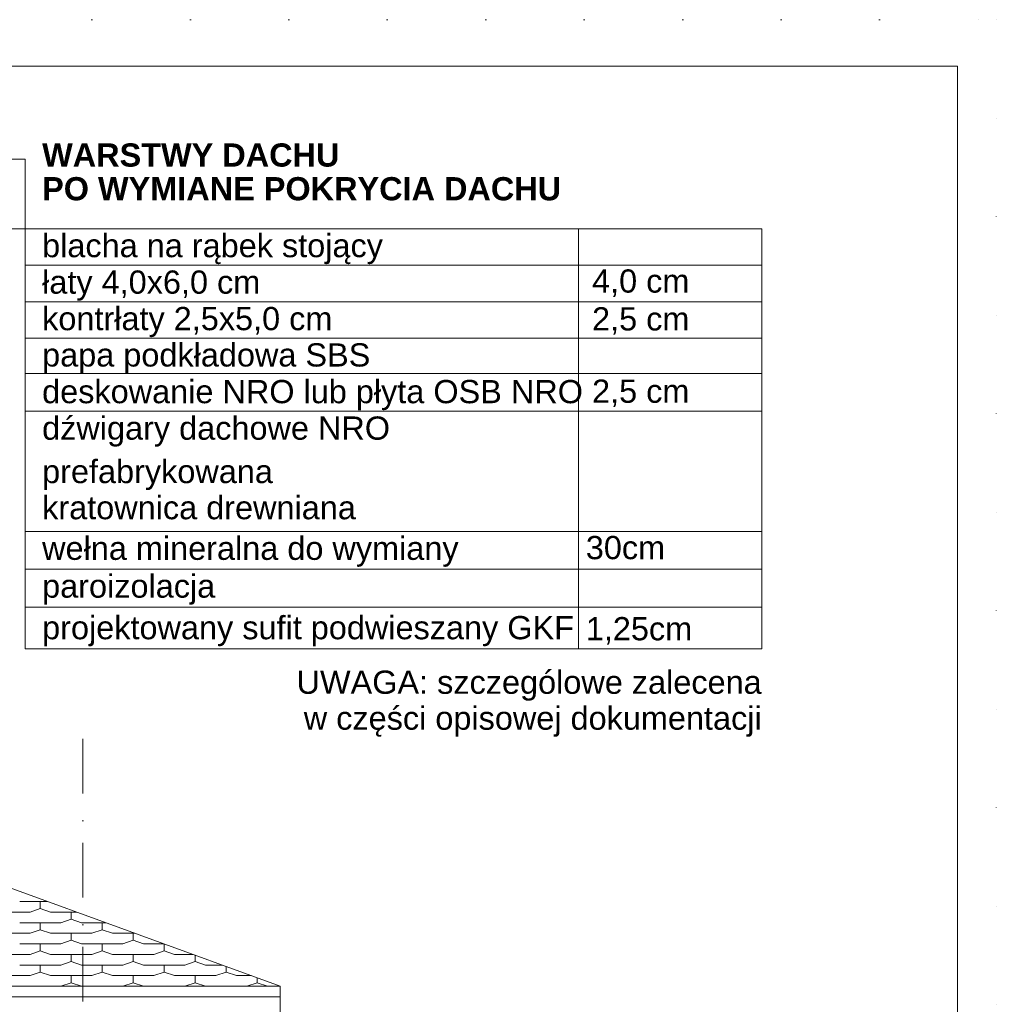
# Model space of a CAD drawing. Header units: centimetres. Extents: x -43488 to -10641, y 2063 to 22960.
# Tile 70 of 72: x -35400 to -34769, y 8716 to 9352. Entities that reach past the tile are written whole.
import ezdxf

# ---------------------------------------------------------------- set-up
doc = ezdxf.new("R2010")
doc.units = ezdxf.units.CM
doc.header["$MEASUREMENT"] = 0
doc.linetypes.add('Kreski i kropki', pattern=[67.027776, 35.277777, -17.638888, 0, -14.111111])
doc.linetypes.add('Kropkowana', pattern=[63.499999, 0, -63.499999])
for name, color, linetype, lineweight, true_color in [('!!!_PRZEKROJE_Nr_pióra__6', 7, 'Continuous', 18, 0x3fa3ff), ('!osie_Nr_pióra__6', 7, 'Continuous', 18, 0x3fa3ff), ('!rzut przekrojów_Nr_pióra__6', 7, 'Continuous', 18, 0x3fa3ff), ('Dachy_Nr_pióra__6', 7, 'Continuous', 18, 0x3fa3ff), ('linie pomocnicze_Nr_pióra__14', 7, 'Continuous', 18, 0xcc0000), ('Otoczenie i krajobraz_Nr_pióra__20', 7, 'Continuous', 18, 0xffd4d4)]:
    doc.layers.add(name, color=color, linetype=linetype, lineweight=lineweight, true_color=true_color)
doc.layers.add('!!!LINIE_Nr_pióra__10', color=1, linetype='Continuous', lineweight=0)
doc.styles.add('STYL_AUTOMATYCZNY_1', font='txt')
doc.styles.add('STYL_AUTOMATYCZNY_3', font='txt')

msp = doc.modelspace()

# ---------------------------------------------------------------- linework, layer by layer
at = {"layer": '!osie_Nr_pióra__6', "color": 161, "linetype": 'Kreski i kropki', "lineweight": 18, "true_color": 0x3fa3ff}
msp.add_line((-35359.21, 8887.22), (-35359.21, 8191.44), dxfattribs=at)
at = {"layer": '!rzut przekrojów_Nr_pióra__6', "color": 161, "linetype": 'Continuous', "lineweight": 18, "true_color": 0x3fa3ff}
for p, q in [((-35396.48, 9261.62), (-35441.48, 9261.62)), ((-35396.48, 9216.62), (-35396.48, 9261.62)), ((-35441.48, 9216.62), (-35396.48, 9216.62)), ((-35396.48, 9216.62), (-34920.76, 9216.62)), ((-35396.48, 9216.62), (-35396.48, 8945.36)), ((-35039.09, 9216.62), (-35039.09, 8945.36)), ((-34920.76, 9216.62), (-34920.76, 8945.36)), ((-35396.48, 9193.05), (-34920.76, 9193.05)), ((-35396.48, 9169.47), (-34920.76, 9169.47)), ((-35396.48, 9145.9), (-34920.76, 9145.9)), ((-35396.48, 9123.19), (-34920.76, 9123.19)), ((-35396.48, 9098.76), (-34920.76, 9098.76)), ((-35396.48, 9021.16), (-34920.76, 9021.16)), ((-35396.48, 8996.73), (-34920.76, 8996.73)), ((-35396.48, 8972.31), (-34920.76, 8972.31)), ((-35396.48, 8945.36), (-34920.76, 8945.36))]:
    msp.add_line(p, q, dxfattribs=at)
at = {"layer": 'Dachy_Nr_pióra__6', "color": 161, "linetype": 'Continuous', "lineweight": 18, "true_color": 0x3fa3ff}
for p, q in [((-35759.21, 8919.48), (-35231.7, 8727.48)), ((-35231.7, 8727.48), (-35759.21, 8919.47)), ((-35400.04, 8782.2), (-35382.06, 8782.2)), ((-35386.71, 8777.64), (-35386.71, 8782.2)), ((-35420.04, 8775.36), (-35393.38, 8775.36)), ((-35393.38, 8775.36), (-35386.71, 8777.64)), ((-35386.71, 8777.64), (-35380.04, 8775.36)), ((-35380.04, 8775.36), (-35363.26, 8775.36)), ((-35366.71, 8770.8), (-35366.71, 8775.36)), ((-35373.38, 8768.52), (-35366.71, 8770.8)), ((-35366.71, 8770.8), (-35360.04, 8768.52)), ((-35400.04, 8768.52), (-35373.38, 8768.52)), ((-35393.38, 8761.68), (-35386.71, 8763.96)), ((-35386.71, 8763.96), (-35386.71, 8768.52)), ((-35386.71, 8763.96), (-35380.04, 8761.68)), ((-35360.04, 8768.52), (-35344.47, 8768.52)), ((-35353.38, 8761.68), (-35346.71, 8763.96)), ((-35346.71, 8763.96), (-35346.71, 8768.52)), ((-35346.71, 8763.96), (-35340.04, 8761.68)), ((-35420.04, 8761.68), (-35393.38, 8761.68)), ((-35380.04, 8761.68), (-35353.38, 8761.68)), ((-35373.38, 8754.84), (-35366.71, 8757.12)), ((-35366.71, 8757.12), (-35366.71, 8761.68)), ((-35366.71, 8757.12), (-35360.04, 8754.84)), ((-35340.04, 8761.68), (-35325.67, 8761.68)), ((-35333.38, 8754.84), (-35326.71, 8757.12)), ((-35326.71, 8757.12), (-35326.71, 8761.68)), ((-35326.71, 8757.12), (-35320.04, 8754.84)), ((-35400.04, 8754.84), (-35373.38, 8754.84)), ((-35393.38, 8748), (-35386.71, 8750.28)), ((-35386.71, 8750.28), (-35386.71, 8754.84)), ((-35386.71, 8750.28), (-35380.04, 8748)), ((-35360.04, 8754.84), (-35333.38, 8754.84)), ((-35353.38, 8748), (-35346.71, 8750.28)), ((-35346.71, 8750.28), (-35346.71, 8754.84)), ((-35346.71, 8750.28), (-35340.04, 8748)), ((-35320.04, 8754.84), (-35306.88, 8754.84)), ((-35313.38, 8748), (-35306.71, 8750.28)), ((-35306.71, 8750.28), (-35306.71, 8754.78)), ((-35306.71, 8750.28), (-35300.04, 8748)), ((-35420.04, 8748), (-35393.38, 8748)), ((-35380.04, 8748), (-35353.38, 8748)), ((-35373.38, 8741.16), (-35366.71, 8743.44)), ((-35366.71, 8743.44), (-35366.71, 8748)), ((-35366.71, 8743.44), (-35360.04, 8741.16)), ((-35340.04, 8748), (-35313.38, 8748)), ((-35333.38, 8741.16), (-35326.71, 8743.44)), ((-35326.71, 8743.44), (-35326.71, 8748)), ((-35326.71, 8743.44), (-35320.04, 8741.16)), ((-35300.04, 8748), (-35288.09, 8748)), ((-35293.38, 8741.16), (-35286.71, 8743.44)), ((-35286.71, 8743.44), (-35286.71, 8747.5)), ((-35286.71, 8743.44), (-35280.04, 8741.16)), ((-35400.04, 8741.16), (-35373.38, 8741.16)), ((-35386.71, 8736.6), (-35386.71, 8741.16)), ((-35360.04, 8741.16), (-35333.38, 8741.16)), ((-35346.71, 8736.6), (-35346.71, 8741.16)), ((-35320.04, 8741.16), (-35293.38, 8741.16)), ((-35306.71, 8736.6), (-35306.71, 8741.16)), ((-35280.04, 8741.16), (-35269.29, 8741.16)), ((-35266.71, 8736.6), (-35266.71, 8740.22)), ((-35420.04, 8734.32), (-35393.38, 8734.32)), ((-35393.38, 8734.32), (-35386.71, 8736.6)), ((-35386.71, 8736.6), (-35380.04, 8734.32)), ((-35380.04, 8734.32), (-35353.38, 8734.32)), ((-35366.71, 8729.76), (-35366.71, 8734.32)), ((-35353.38, 8734.32), (-35346.71, 8736.6)), ((-35346.71, 8736.6), (-35340.04, 8734.32)), ((-35340.04, 8734.32), (-35313.38, 8734.32)), ((-35326.71, 8729.76), (-35326.71, 8734.32)), ((-35313.38, 8734.32), (-35306.71, 8736.6)), ((-35306.71, 8736.6), (-35300.04, 8734.32)), ((-35300.04, 8734.32), (-35273.38, 8734.32)), ((-35286.71, 8729.76), (-35286.71, 8734.32)), ((-35273.38, 8734.32), (-35266.71, 8736.6)), ((-35266.71, 8736.6), (-35260.04, 8734.32)), ((-35260.04, 8734.32), (-35250.5, 8734.32)), ((-35246.71, 8729.76), (-35246.71, 8732.94)), ((-35770.9, 8727.48), (-35231.7, 8727.48)), ((-35373.38, 8727.48), (-35366.71, 8729.76)), ((-35366.71, 8729.76), (-35360.04, 8727.48)), ((-35333.38, 8727.48), (-35326.71, 8729.76)), ((-35326.71, 8729.76), (-35320.04, 8727.48)), ((-35293.38, 8727.48), (-35286.71, 8729.76)), ((-35286.71, 8729.76), (-35280.04, 8727.48)), ((-35253.38, 8727.48), (-35246.71, 8729.76)), ((-35246.71, 8729.76), (-35240.04, 8727.48)), ((-35231.7, 8698.48), (-35231.7, 8727.48)), ((-35758.88, 8720.66), (-35231.7, 8720.66))]:
    msp.add_line(p, q, dxfattribs=at)
at = {"layer": 'linie pomocnicze_Nr_pióra__14', "color": 12, "linetype": 'Continuous', "lineweight": 18, "true_color": 0xcc0000}
for p, q in [((-38221.17, 9321.68), (-34794.21, 9321.68)), ((-34794.21, 9321.68), (-34794.21, 7896.68))]:
    msp.add_line(p, q, dxfattribs=at)
at = {"layer": 'Otoczenie i krajobraz_Nr_pióra__20', "color": 254, "linetype": 'Kropkowana', "lineweight": 18, "true_color": 0xffd4d4}
for p, q in [((-38406.17, 9351.68), (-34769.21, 9351.68)), ((-34769.21, 9351.68), (-34769.21, 7866.68))]:
    msp.add_line(p, q, dxfattribs=at)

# ---------------------------------------------------------------- texts
at = {"layer": '!!!_PRZEKROJE_Nr_pióra__6', "color": 161, "linetype": 'Continuous', "lineweight": 18, "true_color": 0x3fa3ff, "insert": (-35385.55, 9253.3), "char_height": 15, "attachment_point": 4, "line_spacing_factor": 0.870993, "style": 'STYL_AUTOMATYCZNY_3'}
msp.add_mtext('\\A1;{\\pql;\\fArial|b1|i0|c238|p38;WARSTWY DACHU \\P\\pql;\\fArial|b1|i0|c238|p38;PO WYMIANE POKRYCIA DACHU}', dxfattribs=at)
at = {"layer": '!!!LINIE_Nr_pióra__10', "color": 1, "linetype": 'Continuous', "lineweight": 0, "char_height": 15, "attachment_point": 4, "style": 'STYL_AUTOMATYCZNY_1'}
for s, insert in [('\\A1;{\\pql;\\fArial|b0|i0|c238|p38;blacha \\fArial|b0|i0|c238|p38;na rąbek stojący}', (-35385.55, 9203.53)), ('\\A1;{\\pql;\\fArial|b0|i0|c238|p38;łaty \\fArial|b0|i0|c238|p38;4\\fArial|b0|i0|c238|p38;,0x\\fArial|b0|i0|c238|p38;6\\fArial|b0|i0|c238|p38;,0 cm}', (-35385.55, 9179.96)), ('\\A1;{\\pql;\\fArial|b0|i0|c238|p38;4,0\\fArial|b0|i0|c238|p38; cm}', (-35030.33, 9181.52)), ('\\A1;{\\pql;\\fArial|b0|i0|c238|p38;kontrłaty \\fArial|b0|i0|c238|p38;2\\fArial|b0|i0|c238|p38;,\\fArial|b0|i0|c238|p38;5\\fArial|b0|i0|c238|p38;x\\fArial|b0|i0|c238|p38;5\\fArial|b0|i0|c238|p38;,0 cm}', (-35385.55, 9156.39)), ('\\A1;{\\pql;\\fArial|b0|i0|c238|p38;2\\fArial|b0|i0|c238|p38;,\\fArial|b0|i0|c238|p38;5\\fArial|b0|i0|c238|p38; cm}', (-35030.33, 9157.09)), ('\\A1;{\\pql;\\fArial|b0|i0|c238|p38;papa podkładowa SBS}', (-35385.55, 9132.93)), ('\\A1;{\\pql;\\fArial|b0|i0|c238|p38;deskowanie NRO lub płyta OSB NRO}', (-35385.55, 9109.24)), ('\\A1;{\\pql;\\fArial|b0|i0|c238|p38;2\\fArial|b0|i0|c238|p38;,\\fArial|b0|i0|c238|p38;5\\fArial|b0|i0|c238|p38; cm}', (-35030.33, 9110.38)), ('\\A1;{\\pql;\\fArial|b0|i0|c238|p38;dźwigary dachowe\\fArial|b0|i0|c238|p38; NRO}', (-35385.55, 9085.67)), ('\\A1;{\\pql;\\fArial|b0|i0|c238|p38;wełna mineralna \\fArial|b0|i0|c238|p38;do wymiany}', (-35385.55, 9008.07)), ('\\A1;{\\pql;\\fArial|b0|i0|c238|p38;30\\fArial|b0|i0|c238|p38;cm}', (-35034.37, 9010.65)), ('\\A1;{\\pql;\\fArial|b0|i0|c238|p38;paroizolacja}', (-35385.55, 8983.65)), ('\\A1;{\\pql;\\fArial|b0|i0|c238|p38;projektowany\\fArial|b0|i0|c238|p38; sufit podwieszany GKF}', (-35385.55, 8956.8)), ('\\A1;{\\pql;\\fArial|b0|i0|c238|p38;1,25\\fArial|b0|i0|c238|p38;cm}', (-35034.37, 8956.98))]:
    msp.add_mtext(s, dxfattribs=dict(at, insert=insert))
at = {"layer": '!!!LINIE_Nr_pióra__10', "color": 1, "linetype": 'Continuous', "lineweight": 0, "char_height": 15, "style": 'STYL_AUTOMATYCZNY_1'}
for s, insert, attachment_point, line_spacing_factor in [('\\A1;{\\pql;\\fArial|b0|i0|c238|p38;prefabrykowana\\P\\pql;\\fArial|b0|i0|c238|p38;kratownica\\fArial|b0|i0|c238|p38; drewniana}', (-35385.55, 9048.13), 4, 0.93321), ('\\A1;{\\pqr;\\fArial|b0|i0|c238|p38;UWAGA: szczególowe zalecena\\P\\pqr;\\fArial|b0|i0|c238|p38;w części opisowej\\fArial|b0|i0|c238|p38; dokumentacji}', (-34920.76, 8909.96), 6, 0.927826)]:
    msp.add_mtext(s, dxfattribs=dict(at, insert=insert, attachment_point=attachment_point, line_spacing_factor=line_spacing_factor))

doc.saveas('drawing.dxf')
